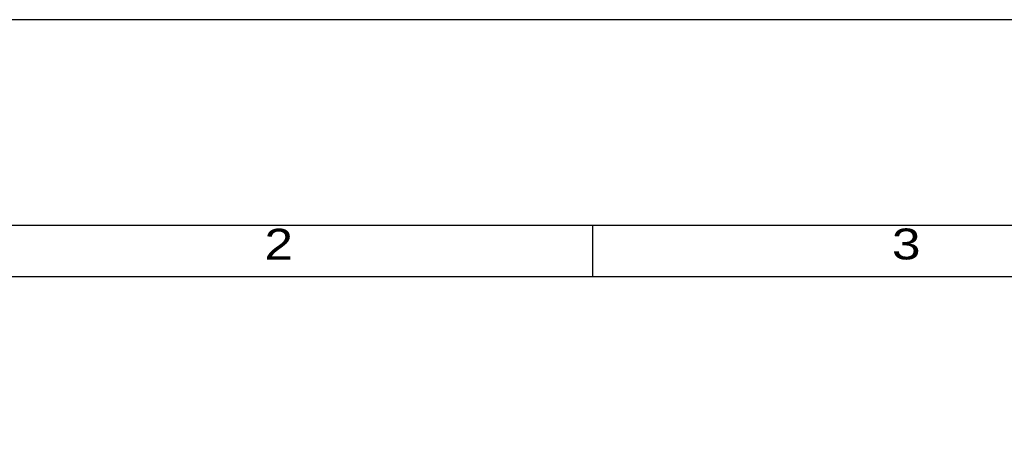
# Model space of a CAD drawing. Header units: millimetres. Extents: x 0 to 25777, y 0 to 11880.
# Tile 18 of 31: x 1826 to 3741, y 11049 to 11880. Entities that reach past the tile are written whole.
import ezdxf
from ezdxf.enums import TextEntityAlignment as Align

# ---------------------------------------------------------------- set-up
doc = ezdxf.new("R2010")
doc.units = ezdxf.units.MM
doc.header["$LTSCALE"] = 16
doc.layers.add('CONT_50', color=5, linetype='Continuous')
doc.layers.add('SHEET', color=1, linetype='Continuous')
doc.styles.get("Standard").update_dxf_attribs({"font": 'arial.ttf'})

# ---------------------------------------------------------------- blocks, each defined once
blk = doc.blocks.new('Border')
at = {"layer": 'CONT_50', "linetype": 'Continuous'}
blk.add_lwpolyline([(410, 10), (410, 287), (10, 287), (10, 10)], close=True, dxfattribs=at)
at = {"layer": 'SHEET', "linetype": 'Continuous'}
for p, q in [((73.5, 287), (73.5, 284.5)), ((410, 284.5), (12.5, 284.5))]:
    blk.add_line(p, q, dxfattribs=at)
blk.add_lwpolyline([(420, 0), (420, 297), (0, 297), (0, 0)], close=True, dxfattribs=at)
at = {"layer": 'SHEET', "width": 1.190476}
for s, p in [('2', (58.25, 286.098)), ('3', (88.75, 286.098))]:
    blk.add_text(s, height=1.5, dxfattribs=at).set_placement(p, align=Align.MIDDLE)

msp = doc.modelspace()

# ---------------------------------------------------------------- block references
at = {"layer": 'SHEET', "xscale": 40, "yscale": 40, "zscale": 40}
msp.add_blockref('Border', (0, 0), dxfattribs=at)

doc.saveas('drawing.dxf')
